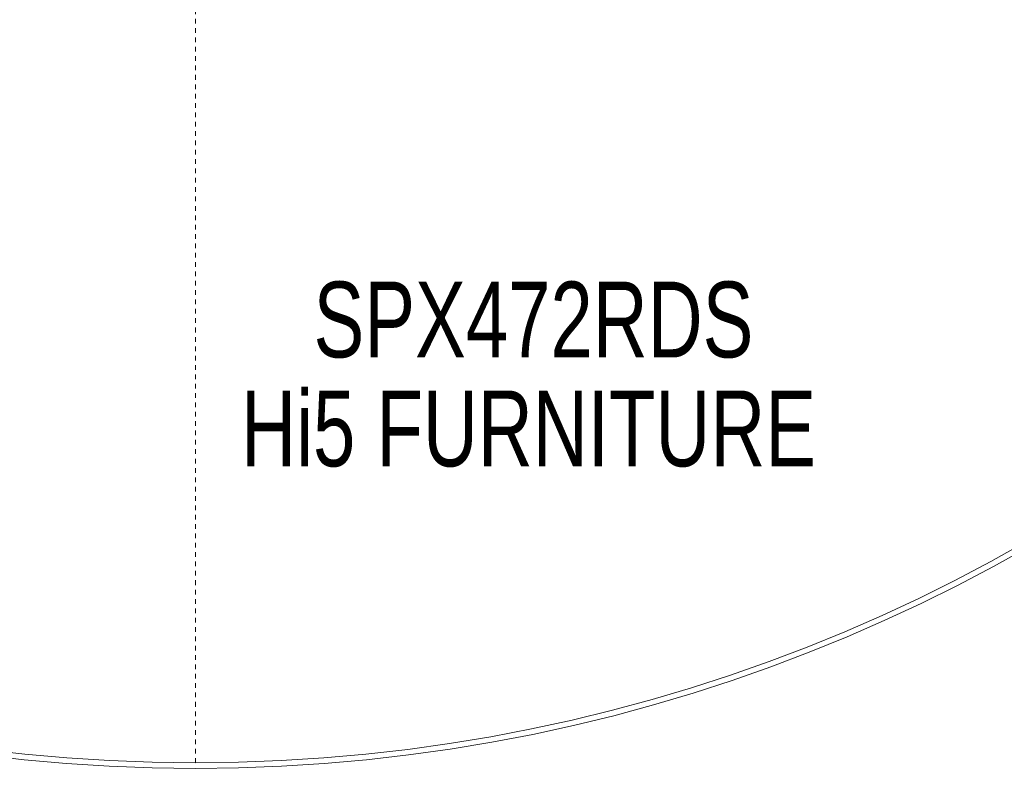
# Model space of a CAD drawing. Header units: inches. Extents: x 55.8 to 127.3, y 37.5 to 109.
# Tile 5 of 12: x 87.8 to 108.8, y 37.5 to 53.5. Entities that reach past the tile are written whole.
import ezdxf

# ---------------------------------------------------------------- set-up
doc = ezdxf.new("R2010")
doc.units = ezdxf.units.IN
doc.header["$MEASUREMENT"] = 0
doc.linetypes.add('SLD-Dashed', pattern=[0.075, 0.05, -0.025])
doc.linetypes.add('SLD-Solid', pattern=[0])
doc.layers.add('HI5-SYMBOLTEXT', color=5, linetype='SLD-Solid')
doc.styles.add('SLDTEXTSTYLE0', font='TXT', dxfattribs={"width": 0.75})

# ---------------------------------------------------------------- blocks, each defined once
blk = doc.blocks.new('SW_NOTE_0')
at = {"layer": 'HI5-SYMBOLTEXT', "color": 0, "char_height": 1.62, "attachment_point": 1, "style": 'SLDTEXTSTYLE0'}
for s, insert in [('SPX472RDS', (0, 2.088)), ('Hi5 FURNITURE', (-1.546, -0.24))]:
    blk.add_mtext(s, dxfattribs=dict(at, insert=insert))

msp = doc.modelspace()

# ---------------------------------------------------------------- linework, layer by layer
at = {"color": 7, "linetype": 'SLD-Dashed', "lineweight": 0}
msp.add_line((91.501, 37.58), (91.501, 108.844), dxfattribs=at)
msp.add_line((91.501, 37.58), (91.501, 108.844), dxfattribs=at)
at = {"color": 7, "linetype": 'SLD-Solid', "lineweight": 15}
for radius in [35.75, 35.632]:
    msp.add_circle((91.501, 73.212), radius, dxfattribs=at)
msp.add_arc((91.501, 73.212), 35.632, 180, 0, dxfattribs=at)

# ---------------------------------------------------------------- block references
at = {"layer": 'HI5-SYMBOLTEXT', "color": 5}
msp.add_blockref('SW_NOTE_0', (94.025, 45.776), dxfattribs=at)

doc.saveas('drawing.dxf')
